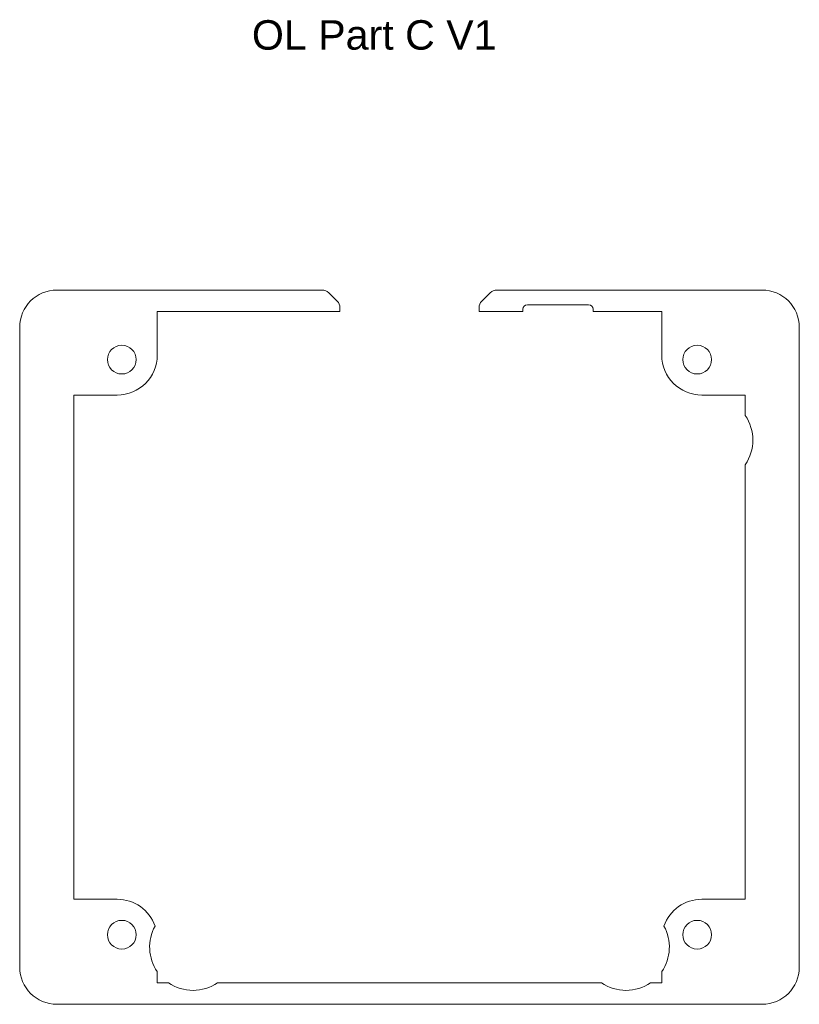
# Model space of a CAD drawing. Header units: inches. Extents: x 3.9 to 7.2, y 1.93 to 6.11.
import ezdxf

# ---------------------------------------------------------------- set-up
doc = ezdxf.new("R2010")
doc.units = ezdxf.units.IN
doc.header["$MEASUREMENT"] = 0
doc.layers.add('CONTINUOUS', color=7, linetype='Continuous', lineweight=0)
doc.layers.add('VISIBLE', color=7, linetype='Continuous', lineweight=0)

msp = doc.modelspace()

# ---------------------------------------------------------------- linework, layer by layer
at = {"layer": 'VISIBLE'}
for p, q in [((4.0554, 4.962), (5.1808, 4.962)), ((5.2086, 4.9505), (5.2446, 4.9145)), ((5.8582, 4.9145), (5.8942, 4.9505)), ((5.9221, 4.962), (7.0475, 4.962)), ((6.0514, 4.9), (6.3113, 4.9)), ((4.4816, 4.6865), (4.4816, 4.8705)), ((4.4816, 4.8705), (5.2562, 4.8705)), ((5.2562, 4.8705), (5.2562, 4.8867)), ((5.8467, 4.8867), (5.8467, 4.8705)), ((5.8467, 4.8705), (6.0318, 4.8705)), ((6.0318, 4.8705), (6.0318, 4.8803)), ((6.331, 4.8803), (6.331, 4.8705)), ((6.331, 4.8705), (6.6213, 4.8705)), ((6.6213, 4.8705), (6.6213, 4.6865)), ((3.8979, 2.088), (3.8979, 4.8046)), ((7.205, 4.8046), (7.205, 2.088)), ((4.1272, 4.5162), (4.3113, 4.5162)), ((4.1272, 2.3764), (4.1272, 4.5162)), ((6.7916, 4.5162), (6.9756, 4.5162)), ((6.9756, 4.5162), (6.9756, 4.4296)), ((6.9756, 4.2208), (6.9756, 2.3764)), ((4.3113, 2.3764), (4.1272, 2.3764)), ((6.9756, 2.3764), (6.7916, 2.3764)), ((4.4816, 2.0221), (4.4816, 2.0692)), ((6.6213, 2.0692), (6.6213, 2.0221)), ((4.5287, 2.0221), (4.4816, 2.0221)), ((6.3653, 2.0221), (4.7375, 2.0221)), ((6.6213, 2.0221), (6.5742, 2.0221)), ((7.0475, 1.9305), (4.0554, 1.9305))]:
    msp.add_line(p, q, dxfattribs=at)
for centre in [(4.331, 4.6668), (6.7719, 4.6668), (4.331, 2.2258), (6.7719, 2.2258)]:
    msp.add_circle(centre, 0.061, dxfattribs=at)
for centre, radius, start, end in [((4.0554, 4.8046), 0.1575, 90, 180), ((5.1808, 4.9227), 0.0394, 45, 90), ((5.9221, 4.9227), 0.0394, 90, 135), ((7.0475, 4.8046), 0.1575, 0, 90), ((5.2168, 4.8867), 0.0394, 0, 45), ((5.8861, 4.8867), 0.0394, 135, 180), ((6.0514, 4.8803), 0.0197, 90, 180), ((6.3113, 4.8803), 0.0197, 0, 90), ((4.3113, 4.6865), 0.1703, 270, 0), ((6.7916, 4.6865), 0.1703, 180, 270), ((6.8241, 4.3252), 0.1841, 325.4397, 34.5603), ((4.3113, 2.2061), 0.1703, 19.3377, 90), ((6.7916, 2.2061), 0.1703, 90, 160.6623), ((4.6331, 2.1737), 0.1841, 151.1306, 214.5603), ((6.4697, 2.1737), 0.1841, 325.4397, 28.8694), ((4.0554, 2.088), 0.1575, 180, 270), ((7.0475, 2.088), 0.1575, 270, 0), ((4.6331, 2.1737), 0.1841, 235.4397, 304.5603), ((6.4697, 2.1737), 0.1841, 235.4397, 304.5603)]:
    msp.add_arc(centre, radius, start, end, dxfattribs=at)

# ---------------------------------------------------------------- texts
at = {"layer": 'CONTINUOUS', "insert": (4.8828, 6.1074), "char_height": 0.124948, "attachment_point": 1}
msp.add_mtext('{\\fArial|b0|i0|c0|p0;\\C7;OL Part C V1}{\\fArial|b0|i0|c0|p0;\\C7;\\H0.6206896x;}', dxfattribs=at)

doc.saveas('drawing.dxf')
